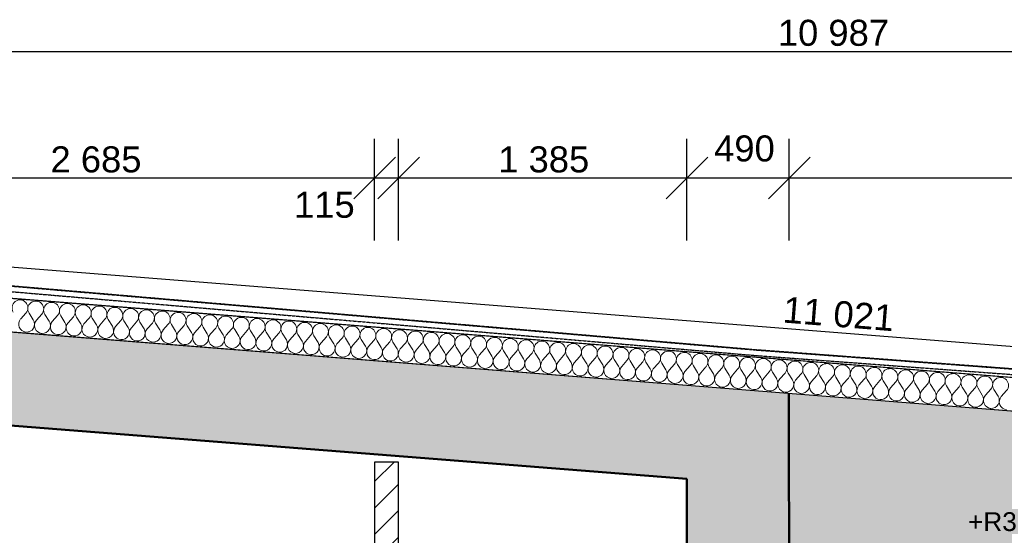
# Model space of a CAD drawing. Header units: millimetres. Extents: x -28761 to 4793, y -4271 to 20239.
# Tile 220 of 256: x -9557 to -4828, y 17727 to 20203. Entities that reach past the tile are written whole.
import ezdxf

# ---------------------------------------------------------------- set-up
doc = ezdxf.new("R2010")
doc.units = ezdxf.units.MM
doc.header["$MEASUREMENT"] = 0
doc.linetypes.add('Wipeout_Contour', pattern=[1000, 0, -1000])
doc.linetypes.add('Čerchovaná M', pattern=[4.5, 2.5, -0.85, 0.3, -0.85])
for name, color, linetype in [('5._POHLED ZÁPADNÍ_1_Konstrukce - nenosné', 7, 'Continuous'), ('5._POHLED ZÁPADNÍ_1_Konstrukce - nosné', 7, 'Continuous'), ('5._POHLED ZÁPADNÍ_1_Kóty - SP', 7, 'Continuous'), ('5._POHLED ZÁPADNÍ_1_Nové_Konstrukce - nosné', 7, 'Continuous'), ('5._POHLED ZÁPADNÍ_1_Nové_Kóty - SP', 7, 'Continuous'), ('5._POHLED ZÁPADNÍ_1_Nové_Výplně – Řezové', 7, 'Continuous'), ('5._POHLED ZÁPADNÍ_1_Nové_ZJEDNODUŠENÝ DVŮR', 7, 'Continuous'), ('5._POHLED ZÁPADNÍ_1_TZB - elektroinstalace', 7, 'Continuous'), ('5._POHLED ZÁPADNÍ_1_Výplně – Řezové', 7, 'Continuous')]:
    doc.layers.add(name, color=color, linetype=linetype)
doc.styles.add('GENEROVANÝ_STYL_1', font='txt')
doc.styles.add('GENEROVANÝ_STYL_2', font='txt')

# ---------------------------------------------------------------- blocks, each defined once
blk = doc.blocks.new('*X22', base_point=(-30186.7, -6515.3))
at = {"layer": '5._POHLED ZÁPADNÍ_1_Nové_Výplně – Řezové', "color": 21, "linetype": 'Continuous', "lineweight": 20, "true_color": 0xffaaaa}
for p, q in [((-9526.9, 18794.5), (-9552, 18765.9)), ((-9511.7, 18793.3), (-9491.3, 18761.1)), ((-9450.9, 18788.5), (-9476.1, 18759.9)), ((-9435.7, 18787.3), (-9415.3, 18755.1)), ((-9374.9, 18782.5), (-9400.1, 18753.9)), ((-9359.8, 18781.3), (-9339.4, 18749.1)), ((-9299, 18776.5), (-9324.2, 18747.9)), ((-9283.8, 18775.3), (-9263.4, 18743.1)), ((-9223, 18770.5), (-9248.2, 18741.9)), ((-9207.9, 18769.3), (-9187.5, 18737.1)), ((-9147.1, 18764.5), (-9172.3, 18735.9)), ((-9131.9, 18763.3), (-9111.5, 18731.1)), ((-9071.1, 18758.5), (-9096.3, 18729.9)), ((-9055.9, 18757.3), (-9035.6, 18725.1)), ((-8995.2, 18752.5), (-9020.4, 18723.9)), ((-8980, 18751.3), (-8959.6, 18719.1)), ((-8919.2, 18746.5), (-8944.4, 18717.9)), ((-8904, 18745.3), (-8883.7, 18713.1)), ((-8843.3, 18740.5), (-8868.5, 18711.9)), ((-8828.1, 18739.3), (-8807.7, 18707.1)), ((-8767.3, 18734.5), (-8792.5, 18705.9)), ((-8752.1, 18733.3), (-8731.7, 18701.1)), ((-8691.4, 18728.4), (-8716.6, 18699.9)), ((-8676.2, 18727.2), (-8655.8, 18695.1)), ((-8615.4, 18722.4), (-8640.6, 18693.9)), ((-8600.2, 18721.2), (-8579.8, 18689.1)), ((-8539.5, 18716.4), (-8564.7, 18687.9)), ((-8524.3, 18715.2), (-8503.9, 18683)), ((-8463.5, 18710.4), (-8488.7, 18681.8)), ((-8448.3, 18709.2), (-8427.9, 18677)), ((-8387.6, 18704.4), (-8412.7, 18675.8)), ((-8372.4, 18703.2), (-8352, 18671)), ((-8311.6, 18698.4), (-8336.8, 18669.8)), ((-8296.4, 18697.2), (-8276, 18665)), ((-8235.7, 18692.4), (-8260.8, 18663.8)), ((-8220.5, 18691.2), (-8200.1, 18659)), ((-8159.7, 18686.4), (-8184.9, 18657.8)), ((-8144.5, 18685.2), (-8124.1, 18653)), ((-8083.7, 18680.4), (-8108.9, 18651.8)), ((-8068.6, 18679.2), (-8048.2, 18647)), ((-8007.8, 18674.4), (-8033, 18645.8)), ((-7992.6, 18673.2), (-7972.2, 18641)), ((-7931.8, 18668.4), (-7957, 18639.8)), ((-7916.6, 18667.2), (-7896.3, 18635)), ((-7855.9, 18662.4), (-7881.1, 18633.8)), ((-7840.7, 18661.2), (-7820.3, 18629)), ((-7779.9, 18656.4), (-7805.1, 18627.8)), ((-7764.7, 18655.2), (-7744.4, 18623)), ((-7704, 18650.4), (-7729.2, 18621.8)), ((-7688.8, 18649.2), (-7668.4, 18617)), ((-7628, 18644.3), (-7653.2, 18615.8)), ((-7612.8, 18643.1), (-7592.5, 18611)), ((-7552.1, 18638.3), (-7577.3, 18609.8)), ((-7536.9, 18637.1), (-7516.5, 18605)), ((-7476.1, 18632.3), (-7501.3, 18603.8)), ((-7460.9, 18631.1), (-7440.5, 18598.9)), ((-7400.2, 18626.3), (-7425.4, 18597.7)), ((-7385, 18625.1), (-7364.6, 18592.9)), ((-7324.2, 18620.3), (-7349.4, 18591.7)), ((-7309, 18619.1), (-7288.6, 18586.9)), ((-7248.3, 18614.3), (-7273.4, 18585.7)), ((-7233.1, 18613.1), (-7212.7, 18580.9)), ((-7172.3, 18608.3), (-7197.5, 18579.7)), ((-7157.1, 18607.1), (-7136.7, 18574.9)), ((-7096.4, 18602.3), (-7121.5, 18573.7)), ((-7081.2, 18601.1), (-7060.8, 18568.9)), ((-7020.4, 18596.3), (-7045.6, 18567.7)), ((-7005.2, 18595.1), (-6984.8, 18562.9)), ((-6944.4, 18590.3), (-6969.6, 18561.7)), ((-6929.3, 18589.1), (-6908.9, 18556.9)), ((-6868.5, 18584.3), (-6893.7, 18555.7)), ((-6853.3, 18583.1), (-6832.9, 18550.9)), ((-6792.5, 18578.3), (-6817.7, 18549.7)), ((-6777.3, 18577.1), (-6757, 18544.9)), ((-6716.6, 18572.3), (-6741.8, 18543.7)), ((-6701.4, 18571.1), (-6681, 18538.9)), ((-6640.6, 18566.3), (-6665.8, 18537.7)), ((-6625.4, 18565.1), (-6605.1, 18532.9)), ((-6564.7, 18560.2), (-6589.9, 18531.7)), ((-6549.5, 18559), (-6529.1, 18526.9)), ((-6488.7, 18554.2), (-6513.9, 18525.7)), ((-6473.5, 18553), (-6453.2, 18520.9)), ((-6412.8, 18548.2), (-6438, 18519.7)), ((-6397.6, 18547), (-6377.2, 18514.8)), ((-6336.8, 18542.2), (-6362, 18513.6)), ((-6321.6, 18541), (-6301.2, 18508.8)), ((-6260.9, 18536.2), (-6286.1, 18507.6)), ((-6245.7, 18535), (-6225.3, 18502.8)), ((-6184.9, 18530.2), (-6210.1, 18501.6)), ((-6169.7, 18529), (-6149.3, 18496.8)), ((-6109, 18524.2), (-6134.1, 18495.6)), ((-6093.8, 18523), (-6073.4, 18490.8)), ((-6033, 18518.2), (-6058.2, 18489.6)), ((-6017.8, 18517), (-5997.4, 18484.8)), ((-5957.1, 18512.2), (-5982.2, 18483.6)), ((-5941.9, 18511), (-5921.5, 18478.8)), ((-5881.1, 18506.2), (-5906.3, 18477.6)), ((-5865.9, 18505), (-5845.5, 18472.8)), ((-5805.1, 18500.2), (-5830.3, 18471.6)), ((-5790, 18499), (-5769.6, 18466.8)), ((-5729.2, 18494.2), (-5754.4, 18465.6)), ((-5714, 18493), (-5693.6, 18460.8)), ((-5653.2, 18488.2), (-5678.4, 18459.6)), ((-5638, 18487), (-5617.7, 18454.8)), ((-5577.3, 18482.2), (-5602.5, 18453.6)), ((-5562.1, 18481), (-5541.7, 18448.8)), ((-5501.3, 18476.1), (-5526.5, 18447.6)), ((-5486.1, 18474.9), (-5465.8, 18442.8)), ((-5425.4, 18470.1), (-5450.6, 18441.6)), ((-5410.2, 18468.9), (-5389.8, 18436.8)), ((-5349.4, 18464.1), (-5374.6, 18435.6)), ((-5334.2, 18462.9), (-5313.9, 18430.7)), ((-5273.5, 18458.1), (-5298.7, 18429.5)), ((-5258.3, 18456.9), (-5237.9, 18424.7)), ((-5197.5, 18452.1), (-5222.7, 18423.5)), ((-5182.3, 18450.9), (-5161.9, 18418.7)), ((-5121.6, 18446.1), (-5146.8, 18417.5)), ((-5106.4, 18444.9), (-5086, 18412.7)), ((-5045.6, 18440.1), (-5070.8, 18411.5)), ((-5030.4, 18438.9), (-5010, 18406.7)), ((-4969.7, 18434.1), (-4994.8, 18405.5)), ((-4954.5, 18432.9), (-4934.1, 18400.7)), ((-4893.7, 18428.1), (-4918.9, 18399.5)), ((-4878.5, 18426.9), (-4858.1, 18394.7)), ((-4817.8, 18422.1), (-4842.9, 18393.5))]:
    blk.add_line(p, q, dxfattribs=at)
for centre, start, end in [((-9555.4, 18819.7), 318.6079, 212.3477), ((-9479.5, 18813.7), 318.6079, 212.3477), ((-9403.5, 18807.7), 318.6079, 212.3477), ((-9327.6, 18801.7), 318.6079, 212.3477), ((-9251.6, 18795.7), 318.6079, 212.3477), ((-9175.7, 18789.7), 318.6079, 212.3477), ((-9099.7, 18783.7), 318.6079, 212.3477), ((-9023.8, 18777.7), 318.6079, 212.3477), ((-8947.8, 18771.7), 318.6079, 212.3477), ((-8871.9, 18765.7), 318.6079, 212.3477), ((-8795.9, 18759.6), 318.6079, 212.3477), ((-8719.9, 18753.6), 318.6079, 212.3477), ((-8644, 18747.6), 318.6079, 212.3477), ((-8568, 18741.6), 318.6079, 212.3477), ((-8492.1, 18735.6), 318.6079, 212.3477), ((-9523.5, 18740.8), 138.6079, 265.4778), ((-9523.5, 18740.8), 265.4778, 32.3477), ((-9447.5, 18734.8), 138.6079, 265.4778), ((-9447.5, 18734.8), 265.4778, 32.3477), ((-9371.6, 18728.7), 138.6079, 265.4778), ((-9371.6, 18728.7), 265.4778, 32.3477), ((-9295.6, 18722.7), 138.6079, 265.4778), ((-9295.6, 18722.7), 265.4778, 32.3477), ((-9219.7, 18716.7), 138.6079, 265.4778), ((-9219.7, 18716.7), 265.4778, 32.3477), ((-9143.7, 18710.7), 138.6079, 265.4778), ((-9143.7, 18710.7), 265.4778, 32.3477), ((-9067.7, 18704.7), 138.6079, 265.4778), ((-9067.7, 18704.7), 265.4778, 32.3477), ((-8416.1, 18729.6), 318.6079, 212.3477), ((-8340.2, 18723.6), 318.6079, 212.3477), ((-8264.2, 18717.6), 318.6079, 212.3477), ((-8188.3, 18711.6), 318.6079, 212.3477), ((-8112.3, 18705.6), 318.6079, 212.3477), ((-8036.4, 18699.6), 318.6079, 212.3477), ((-7960.4, 18693.6), 318.6079, 212.3477), ((-7884.5, 18687.6), 318.6079, 212.3477), ((-8991.8, 18698.7), 138.6079, 265.4778), ((-8991.8, 18698.7), 265.4778, 32.3477), ((-8915.8, 18692.7), 138.6079, 265.4778), ((-8915.8, 18692.7), 265.4778, 32.3477), ((-8839.9, 18686.7), 138.6079, 265.4778), ((-8839.9, 18686.7), 265.4778, 32.3477), ((-8763.9, 18680.7), 138.6079, 265.4778), ((-8763.9, 18680.7), 265.4778, 32.3477), ((-8688, 18674.7), 138.6079, 265.4778), ((-8688, 18674.7), 265.4778, 32.3477), ((-8612, 18668.7), 138.6079, 265.4778), ((-8612, 18668.7), 265.4778, 32.3477), ((-8536.1, 18662.7), 138.6079, 265.4778), ((-8536.1, 18662.7), 265.4778, 32.3477), ((-8460.1, 18656.7), 138.6079, 265.4778), ((-7808.5, 18681.6), 318.6079, 212.3477), ((-7732.6, 18675.5), 318.6079, 212.3477), ((-7656.6, 18669.5), 318.6079, 212.3477), ((-7580.6, 18663.5), 318.6079, 212.3477), ((-7504.7, 18657.5), 318.6079, 212.3477), ((-7428.7, 18651.5), 318.6079, 212.3477), ((-7352.8, 18645.5), 318.6079, 212.3477), ((-7276.8, 18639.5), 318.6079, 212.3477), ((-8460.1, 18656.7), 265.4778, 32.3477), ((-8384.2, 18650.7), 138.6079, 265.4778), ((-8384.2, 18650.7), 265.4778, 32.3477), ((-8308.2, 18644.6), 138.6079, 265.4778), ((-8308.2, 18644.6), 265.4778, 32.3477), ((-8232.3, 18638.6), 138.6079, 265.4778), ((-8232.3, 18638.6), 265.4778, 32.3477), ((-8156.3, 18632.6), 138.6079, 265.4778), ((-8156.3, 18632.6), 265.4778, 32.3477), ((-8080.4, 18626.6), 138.6079, 265.4778), ((-8080.4, 18626.6), 265.4778, 32.3477), ((-8004.4, 18620.6), 138.6079, 265.4778), ((-8004.4, 18620.6), 265.4778, 32.3477), ((-7928.4, 18614.6), 138.6079, 265.4778), ((-7928.4, 18614.6), 265.4778, 32.3477), ((-7852.5, 18608.6), 138.6079, 265.4778), ((-7200.9, 18633.5), 318.6079, 212.3477), ((-7124.9, 18627.5), 318.6079, 212.3477), ((-7049, 18621.5), 318.6079, 212.3477), ((-6973, 18615.5), 318.6079, 212.3477), ((-6897.1, 18609.5), 318.6079, 212.3477), ((-6821.1, 18603.5), 318.6079, 212.3477), ((-6745.2, 18597.5), 318.6079, 212.3477), ((-7852.5, 18608.6), 265.4778, 32.3477), ((-7776.5, 18602.6), 138.6079, 265.4778), ((-7776.5, 18602.6), 265.4778, 32.3477), ((-7700.6, 18596.6), 138.6079, 265.4778), ((-7700.6, 18596.6), 265.4778, 32.3477), ((-7624.6, 18590.6), 138.6079, 265.4778), ((-7624.6, 18590.6), 265.4778, 32.3477), ((-7548.7, 18584.6), 138.6079, 265.4778), ((-7548.7, 18584.6), 265.4778, 32.3477), ((-7472.7, 18578.6), 138.6079, 265.4778), ((-7472.7, 18578.6), 265.4778, 32.3477), ((-7396.8, 18572.6), 138.6079, 265.4778), ((-7396.8, 18572.6), 265.4778, 32.3477), ((-7320.8, 18566.6), 138.6079, 265.4778), ((-7320.8, 18566.6), 265.4778, 32.3477), ((-7244.9, 18560.5), 138.6079, 265.4778), ((-6669.2, 18591.4), 318.6079, 212.3477), ((-6593.3, 18585.4), 318.6079, 212.3477), ((-6517.3, 18579.4), 318.6079, 212.3477), ((-6441.4, 18573.4), 318.6079, 212.3477), ((-6365.4, 18567.4), 318.6079, 212.3477), ((-6289.4, 18561.4), 318.6079, 212.3477), ((-6213.5, 18555.4), 318.6079, 212.3477), ((-6137.5, 18549.4), 318.6079, 212.3477), ((-7244.9, 18560.5), 265.4778, 32.3477), ((-7168.9, 18554.5), 138.6079, 265.4778), ((-7168.9, 18554.5), 265.4778, 32.3477), ((-7093, 18548.5), 138.6079, 265.4778), ((-7093, 18548.5), 265.4778, 32.3477), ((-7017, 18542.5), 138.6079, 265.4778), ((-7017, 18542.5), 265.4778, 32.3477), ((-6941.1, 18536.5), 138.6079, 265.4778), ((-6941.1, 18536.5), 265.4778, 32.3477), ((-6865.1, 18530.5), 138.6079, 265.4778), ((-6865.1, 18530.5), 265.4778, 32.3477), ((-6789.1, 18524.5), 138.6079, 265.4778), ((-6789.1, 18524.5), 265.4778, 32.3477), ((-6713.2, 18518.5), 138.6079, 265.4778), ((-6713.2, 18518.5), 265.4778, 32.3477), ((-6637.2, 18512.5), 138.6079, 265.4778), ((-6061.6, 18543.4), 318.6079, 212.3477), ((-5985.6, 18537.4), 318.6079, 212.3477), ((-5909.7, 18531.4), 318.6079, 212.3477), ((-5833.7, 18525.4), 318.6079, 212.3477), ((-5757.8, 18519.4), 318.6079, 212.3477), ((-5681.8, 18513.3), 318.6079, 212.3477), ((-5605.9, 18507.3), 318.6079, 212.3477), ((-5529.9, 18501.3), 318.6079, 212.3477), ((-6637.2, 18512.5), 265.4778, 32.3477), ((-6561.3, 18506.5), 138.6079, 265.4778), ((-6561.3, 18506.5), 265.4778, 32.3477), ((-6485.3, 18500.5), 138.6079, 265.4778), ((-6485.3, 18500.5), 265.4778, 32.3477), ((-6409.4, 18494.5), 138.6079, 265.4778), ((-6409.4, 18494.5), 265.4778, 32.3477), ((-6333.4, 18488.5), 138.6079, 265.4778), ((-6333.4, 18488.5), 265.4778, 32.3477), ((-6257.5, 18482.5), 138.6079, 265.4778), ((-6257.5, 18482.5), 265.4778, 32.3477), ((-6181.5, 18476.4), 138.6079, 265.4778), ((-6181.5, 18476.4), 265.4778, 32.3477), ((-6105.6, 18470.4), 138.6079, 265.4778), ((-6105.6, 18470.4), 265.4778, 32.3477), ((-6029.6, 18464.4), 138.6079, 265.4778), ((-5454, 18495.3), 318.6079, 212.3477), ((-5378, 18489.3), 318.6079, 212.3477), ((-5302.1, 18483.3), 318.6079, 212.3477), ((-5226.1, 18477.3), 318.6079, 212.3477), ((-5150.1, 18471.3), 318.6079, 212.3477), ((-5074.2, 18465.3), 318.6079, 212.3477), ((-4998.2, 18459.3), 318.6079, 212.3477), ((-4922.3, 18453.3), 318.6079, 212.3477), ((-6029.6, 18464.4), 265.4778, 32.3477), ((-5953.7, 18458.4), 138.6079, 265.4778), ((-5953.7, 18458.4), 265.4778, 32.3477), ((-5877.7, 18452.4), 138.6079, 265.4778), ((-5877.7, 18452.4), 265.4778, 32.3477), ((-5801.8, 18446.4), 138.6079, 265.4778), ((-5801.8, 18446.4), 265.4778, 32.3477), ((-5725.8, 18440.4), 138.6079, 265.4778), ((-5725.8, 18440.4), 265.4778, 32.3477), ((-5649.8, 18434.4), 138.6079, 265.4778), ((-5649.8, 18434.4), 265.4778, 32.3477), ((-5573.9, 18428.4), 138.6079, 265.4778), ((-5573.9, 18428.4), 265.4778, 32.3477), ((-5497.9, 18422.4), 138.6079, 265.4778), ((-5497.9, 18422.4), 265.4778, 32.3477), ((-5422, 18416.4), 138.6079, 265.4778), ((-4846.3, 18447.3), 318.6079, 212.3477), ((-5422, 18416.4), 265.4778, 32.3477), ((-5346, 18410.4), 138.6079, 265.4778), ((-5346, 18410.4), 265.4778, 32.3477), ((-5270.1, 18404.4), 138.6079, 265.4778), ((-5270.1, 18404.4), 265.4778, 32.3477), ((-5194.1, 18398.3), 138.6079, 265.4778), ((-5194.1, 18398.3), 265.4778, 32.3477), ((-5118.2, 18392.3), 138.6079, 265.4778), ((-5118.2, 18392.3), 265.4778, 32.3477), ((-5042.2, 18386.3), 138.6079, 265.4778), ((-5042.2, 18386.3), 265.4778, 32.3477), ((-4966.3, 18380.3), 138.6079, 265.4778), ((-4966.3, 18380.3), 265.4778, 32.3477), ((-4890.3, 18374.3), 138.6079, 265.4778), ((-4890.3, 18374.3), 265.4778, 32.3477), ((-4814.4, 18368.3), 138.6079, 265.4778)]:
    blk.add_arc(centre, 38.1, start, end, dxfattribs=at)

msp = doc.modelspace()

# ---------------------------------------------------------------- hatches: boundary and pattern name
at = {"layer": '5._POHLED ZÁPADNÍ_1_Výplně – Řezové', "linetype": 'Continuous', "lineweight": 13}
for points in [[(-10537.6, 18327.7), (-6352.2, 17998.1), (-6352.7, 18449.5), (-10538.5, 18779.1)], [(-5862.7, 18410.9), (-6352.7, 18449.5), (-6352.2, 17998.1)], [(-6352.2, 17998.1), (-5862.1, 17959.5), (-5862.7, 18410.9)], [(-321.5, 17970), (-5860, 18410.4), (-5861.4, 17571.2), (-321.2, 17360.9)], [(-5862.1, 17959.5), (-6352.2, 17998.1), (-6351.4, 17366.2), (-5861.4, 17366.8)]]:
    msp.add_hatch(color=254, dxfattribs=at).paths.add_polyline_path(points)

# ---------------------------------------------------------------- linework, layer by layer
at = {"layer": '5._POHLED ZÁPADNÍ_1_Konstrukce - nosné', "color": 7, "linetype": 'Continuous', "lineweight": 50, "flags": 128}
for points in [[(-6352.7, 18449.5), (-10988.5, 18814.6)], [(-5862.7, 18410.9), (-6352.7, 18449.5)], [(-5861.4, 17366.8), (-5862.7, 18410.9)], [(-321.5, 17970), (-5860, 18410.4)], [(-10537.6, 18327.7), (-6352.2, 17998.1)], [(-6352.2, 17998.1), (-6351.4, 17366.2)]]:
    msp.add_lwpolyline(points, dxfattribs=at)
at = {"layer": '5._POHLED ZÁPADNÍ_1_Nové_Kóty - SP', "color": 1, "linetype": 'Continuous', "lineweight": 25}
for p, q in [((-11148.1, 20051.1), (-161.5, 20051.1)), ((-7852.4, 19143.2), (-7852.4, 19630.7)), ((-7737.4, 19143.2), (-7737.4, 19630.7)), ((-6352.2, 19143.2), (-6352.2, 19630.7)), ((-5861.4, 19143.2), (-5861.4, 19630.7)), ((-7752.4, 19543.2), (-7952.4, 19343.2)), ((-7637.4, 19543.2), (-7837.4, 19343.2)), ((-6252.2, 19543.2), (-6452.2, 19343.2)), ((-5761.4, 19543.2), (-5961.4, 19343.2)), ((-10537.6, 19443.2), (-7852.4, 19443.2)), ((-7852.4, 19443.2), (-7737.4, 19443.2)), ((-7737.4, 19443.2), (-6352.2, 19443.2)), ((-6352.2, 19443.2), (-5861.4, 19443.2)), ((-5861.4, 19443.2), (-821.7, 19443.2))]:
    msp.add_line(p, q, dxfattribs=at)
at = {"layer": '5._POHLED ZÁPADNÍ_1_Nové_ZJEDNODUŠENÝ DVŮR', "color": 1, "linetype": 'Čerchovaná M', "lineweight": 25}
for p, q in [((-6026.7, 18617.6), (-156.9, 18183.1)), ((-6026.7, 18617.5), (-156.9, 18183))]:
    msp.add_line(p, q, dxfattribs=at)
at = {"layer": '5._POHLED ZÁPADNÍ_1_Nové_ZJEDNODUŠENÝ DVŮR', "color": 1, "linetype": 'Čerchovaná M', "lineweight": 25, "flags": 128}
for points in [[(-6028.8, 18591), (-158.9, 18156.5)], [(-156.9, 18183.2), (-6026.7, 18617.7)]]:
    msp.add_lwpolyline(points, dxfattribs=at)

# ---------------------------------------------------------------- texts
at = {"layer": '5._POHLED ZÁPADNÍ_1_Kóty - SP', "color": 1, "linetype": 'Continuous', "lineweight": 25, "char_height": 125, "attachment_point": 7, "style": 'GENEROVANÝ_STYL_2'}
for s, insert, width in [('\\A1;{\\pql;\\fArial|b0|i0|c0|p38;10\xa0987}', (-5915.9, 20076.1), 522.286), ('\\A1;{\\pql;\\fArial|b0|i0|c0|p38;490}', (-6221.8, 19520.7), 284.572), ('\\A1;{\\pql;\\fArial|b0|i0|c0|p38;2\xa0685}', (-9408.7, 19468.2), 427.429), ('\\A1;{\\pql;\\fArial|b0|i0|c0|p38;1\xa0385}', (-7258.5, 19468.2), 427.429), ('\\A1;{\\pql;\\fArial|b0|i0|c0|p38;115}', (-8239.1, 19250.2), 272.001)]:
    msp.add_mtext(s, dxfattribs=dict(at, insert=insert, width=width))
at = {"layer": '5._POHLED ZÁPADNÍ_1_TZB - elektroinstalace', "color": 92, "linetype": 'Continuous', "lineweight": 35, "true_color": 0x00d700, "insert": (-5002.5, 17746.3), "char_height": 90, "attachment_point": 7, "style": 'GENEROVANÝ_STYL_1'}
msp.add_mtext('\\A1;{\\pql;\\fArial|b0|i0|c238|p38;+R3}', dxfattribs=at)

# ---------------------------------------------------------------- next in the draw order: wipeouts: each hides what was drawn before it
at = {"color": 254, "linetype": 'Wipeout_Contour', "lineweight": 0, "ltscale": 79823.404221}
msp.add_wipeout([(-10988.1, 18814.6), (-321.5, 17970.9), (-321.5, 18131.4), (-10988.4, 18975.1)], dxfattribs=at).dxf.layer = '5._POHLED ZÁPADNÍ_1_Nové_Výplně – Řezové'

# ---------------------------------------------------------------- next in the draw order: linework, layer by layer
at = {"layer": '5._POHLED ZÁPADNÍ_1_Nové_Konstrukce - nosné', "color": 1, "linetype": 'Continuous', "lineweight": 25, "flags": 128}
for points in [[(-321.5, 18131.4), (-11148.4, 18987.7)], [(-10988.1, 18814.6), (-321.5, 17970.9)]]:
    msp.add_lwpolyline(points, dxfattribs=at)
at = {"layer": '5._POHLED ZÁPADNÍ_1_Nové_Kóty - SP', "color": 1, "linetype": 'Continuous', "lineweight": 25}
msp.add_line((-11136.6, 19136.8), (-149.7, 18267.9), dxfattribs=at)
at = {"layer": '5._POHLED ZÁPADNÍ_1_Nové_ZJEDNODUŠENÝ DVŮR', "color": 1, "linetype": 'Čerchovaná M', "lineweight": 25}
for p, q in [((-11141.5, 19056.7), (-6026.7, 18617.6)), ((-11141.5, 19056.6), (-6026.7, 18617.5))]:
    msp.add_line(p, q, dxfattribs=at)
at = {"layer": '5._POHLED ZÁPADNÍ_1_Nové_ZJEDNODUŠENÝ DVŮR', "color": 1, "linetype": 'Čerchovaná M', "lineweight": 25, "flags": 128}
for points in [[(-6026.7, 18617.7), (-11141.5, 19056.7)], [(-11143.8, 19030.1), (-6028.8, 18591)]]:
    msp.add_lwpolyline(points, dxfattribs=at)

# ---------------------------------------------------------------- next in the draw order: block references
at = {"layer": '5._POHLED ZÁPADNÍ_1_Konstrukce - nenosné', "color": 9, "linetype": 'Continuous', "lineweight": 13}
msp.add_blockref('*X22', (-30186.7, -6515.3), dxfattribs=at)

# ---------------------------------------------------------------- next in the draw order: texts
at = {"layer": '5._POHLED ZÁPADNÍ_1_Kóty - SP', "color": 1, "linetype": 'Continuous', "lineweight": 25, "insert": (-5895.2, 18747.4), "char_height": 125, "width": 509.715, "attachment_point": 7, "rotation": 355.4778, "style": 'GENEROVANÝ_STYL_2'}
msp.add_mtext('\\A1;{\\pql;\\fArial|b0|i0|c0|p38;11\xa0021}', dxfattribs=at)

# ---------------------------------------------------------------- next in the draw order: wipeouts: each hides what was drawn before it
at = {"color": 254, "linetype": 'Wipeout_Contour', "lineweight": 0, "ltscale": 73441.162838}
msp.add_wipeout([(-7737.4, 15145.1), (-7737.4, 18078.9), (-7852.4, 18078.9), (-7852.4, 15143.7)], dxfattribs=at).dxf.layer = '5._POHLED ZÁPADNÍ_1_Nové_Výplně – Řezové'

# ---------------------------------------------------------------- next in the draw order: hatches: boundary and pattern name
at = {"layer": '5._POHLED ZÁPADNÍ_1_Nové_Výplně – Řezové', "linetype": 'Continuous', "lineweight": 20, "true_color": 0xffaaaa}
h = msp.add_hatch(dxfattribs=at)
h.set_pattern_fill('Zdivo___lehčené_tvárnice_7A', color=21, style=0, pattern_type=2)
h.set_pattern_definition([(45, (0, 0), (-63.6396, 63.6396), [])])
h.paths.add_polyline_path([(-7737.4, 15145.1), (-7737.4, 18078.9), (-7852.4, 18078.9), (-7852.4, 15143.7)])

# ---------------------------------------------------------------- next in the draw order: linework, layer by layer
at = {"layer": '5._POHLED ZÁPADNÍ_1_Nové_Konstrukce - nosné', "color": 1, "linetype": 'Continuous', "lineweight": 25, "flags": 128}
for points in [[(-7737.4, 18078.9), (-7852.4, 18078.9)], [(-7852.4, 18078.9), (-7852.4, 15143.7)], [(-7737.4, 15145.1), (-7737.4, 18078.9)]]:
    msp.add_lwpolyline(points, dxfattribs=at)

doc.saveas('drawing.dxf')
